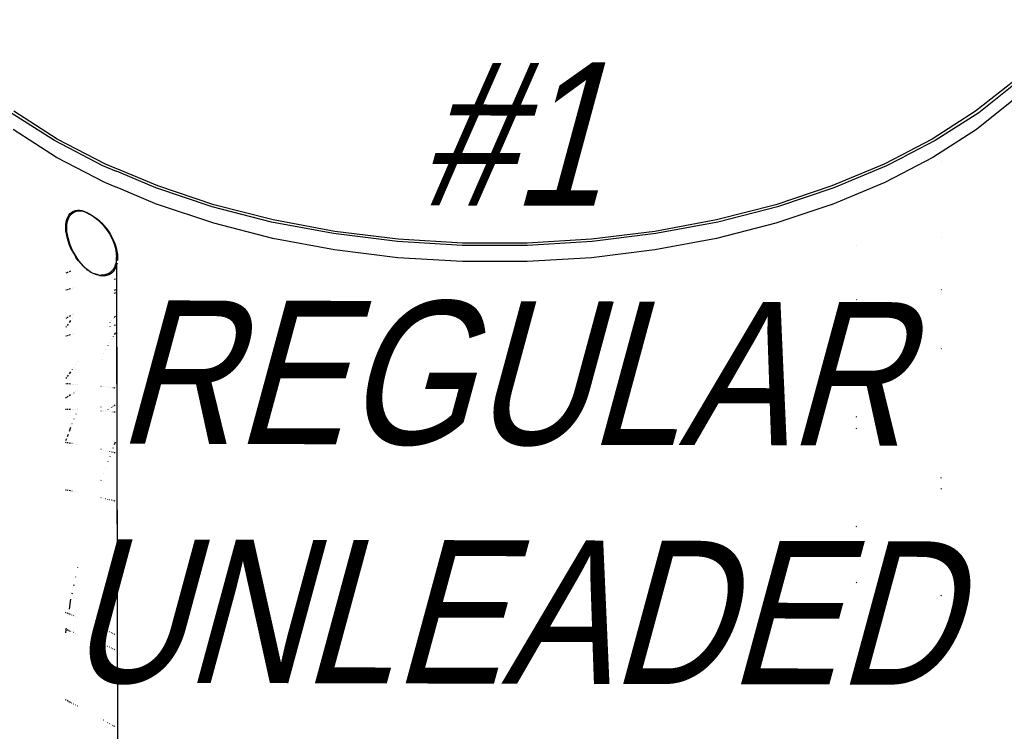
# Model space of a CAD drawing. Extents: x -17300 to -11339, y 1971 to 5059.
# Tile 57 of 81: x -13383 to -13300, y 3076 to 3136. Entities that reach past the tile are written whole.
import ezdxf

# ---------------------------------------------------------------- set-up
doc = ezdxf.new("R2010")
doc.units = 0
doc.header["$MEASUREMENT"] = 0
doc.layers.get('0').update_dxf_attribs({"linetype": 'CONTINUOUS'})
doc.layers.add('TANK-SLOPE', color=2, linetype='CONTINUOUS')
doc.layers.add('TEXT', color=3, linetype='CONTINUOUS')
doc.styles.add('ISO1', font='SIMPFRAC.shx', dxfattribs={"width": 0.85, "oblique": 15})

# ---------------------------------------------------------------- blocks, each defined once
blk = doc.blocks.new('5-6 TANKS')
for p, q in [((183.732, 47.596), (182.14, 46.331)), ((183.87, 47.544), (182.268, 46.271)), ((183.785, 46.846), (182.189, 45.578)), ((143.622, 45.102), (141.798, 46.271)), ((143.738, 45.169), (141.926, 46.331)), ((182.14, 46.331), (180.328, 45.169)), ((182.268, 46.271), (180.444, 45.102)), ((143.711, 44.402), (141.896, 45.566)), ((182.17, 45.566), (180.356, 44.402)), ((182.17, 45.566), (182.189, 45.578)), ((145.647, 44.049), (143.622, 45.102)), ((145.75, 44.123), (143.738, 45.169)), ((180.328, 45.169), (178.316, 44.123)), ((180.444, 45.102), (178.419, 44.049)), ((145.726, 43.354), (143.711, 44.402)), ((147.941, 43.204), (145.75, 44.123)), ((178.316, 44.123), (176.125, 43.204)), ((180.356, 44.402), (178.34, 43.354)), ((180.716, 44.21), (180.712, 44.212)), ((147.852, 43.124), (145.647, 44.049)), ((178.419, 44.049), (176.214, 43.124)), ((147.92, 42.434), (145.726, 43.354)), ((178.34, 43.354), (176.146, 42.434)), ((150.212, 42.337), (147.852, 43.124)), ((150.287, 42.422), (147.941, 43.204)), ((176.125, 43.204), (173.779, 42.422)), ((176.214, 43.124), (173.854, 42.337)), ((177.163, 42.821), (177.16, 42.822)), ((147.935, 42.428), (147.92, 42.434)), ((150.282, 41.646), (147.935, 42.428)), ((152.761, 41.786), (150.287, 42.422)), ((173.779, 42.422), (171.305, 41.786)), ((176.131, 42.428), (173.784, 41.646)), ((176.131, 42.428), (176.146, 42.434)), ((144.219, 41.984), (144.275, 42.054)), ((144.261, 41.957), (144.316, 42.027)), ((144.275, 42.054), (144.339, 42.11)), ((144.316, 42.027), (144.381, 42.084)), ((144.339, 42.11), (144.413, 42.153)), ((144.381, 42.084), (144.454, 42.126)), ((144.413, 42.153), (144.493, 42.18)), ((144.454, 42.126), (144.535, 42.153)), ((144.493, 42.18), (144.58, 42.193)), ((144.535, 42.153), (144.622, 42.166)), ((144.58, 42.193), (144.673, 42.191)), ((144.622, 42.166), (144.715, 42.164)), ((144.673, 42.191), (144.771, 42.173)), ((144.715, 42.164), (144.813, 42.146)), ((144.771, 42.173), (144.872, 42.141)), ((144.813, 42.146), (144.914, 42.114)), ((144.872, 42.141), (144.976, 42.094)), ((144.914, 42.114), (145.018, 42.067)), ((144.976, 42.094), (145.081, 42.033)), ((145.018, 42.067), (145.081, 42.031)), ((145.081, 42.033), (145.104, 42.02)), ((145.081, 42.031), (145.081, 42.033)), ((145.081, 42.031), (145.104, 42.02)), ((145.104, 42.02), (145.127, 42.009)), ((145.104, 42.02), (145.198, 41.966)), ((145.127, 42.009), (145.244, 41.942)), ((152.702, 41.697), (150.212, 42.337)), ((173.854, 42.337), (171.364, 41.697)), ((144.092, 41.463), (144.096, 41.586)), ((144.096, 41.586), (144.111, 41.701)), ((144.111, 41.701), (144.136, 41.807)), ((144.136, 41.807), (144.172, 41.901)), ((144.138, 41.559), (144.153, 41.675)), ((144.153, 41.675), (144.178, 41.78)), ((144.172, 41.901), (144.219, 41.984)), ((144.178, 41.78), (144.214, 41.875)), ((144.214, 41.875), (144.261, 41.957)), ((145.198, 41.966), (145.313, 41.886)), ((145.244, 41.942), (145.36, 41.862)), ((145.313, 41.886), (145.427, 41.795)), ((145.36, 41.862), (145.473, 41.771)), ((145.427, 41.795), (145.536, 41.692)), ((145.473, 41.771), (145.583, 41.668)), ((145.536, 41.692), (145.641, 41.581)), ((145.583, 41.668), (145.688, 41.556)), ((152.757, 41.01), (150.282, 41.646)), ((155.294, 41.211), (152.702, 41.697)), ((155.337, 41.303), (152.761, 41.786)), ((171.305, 41.786), (168.73, 41.303)), ((171.364, 41.697), (168.772, 41.211)), ((173.784, 41.646), (171.309, 41.01)), ((144.1, 41.332), (144.092, 41.463)), ((144.118, 41.196), (144.1, 41.332)), ((144.147, 41.056), (144.118, 41.196)), ((144.134, 41.436), (144.138, 41.559)), ((144.142, 41.305), (144.134, 41.436)), ((144.16, 41.169), (144.142, 41.305)), ((145.641, 41.581), (145.74, 41.46)), ((145.688, 41.556), (145.787, 41.436)), ((145.74, 41.46), (145.832, 41.333)), ((145.787, 41.436), (145.878, 41.309)), ((145.832, 41.333), (145.916, 41.2)), ((145.878, 41.309), (145.962, 41.176)), ((145.916, 41.2), (145.991, 41.063)), ((145.962, 41.176), (146.037, 41.039)), ((157.96, 40.884), (155.294, 41.211)), ((157.986, 40.978), (155.337, 41.303)), ((168.73, 41.303), (166.08, 40.978)), ((168.772, 41.211), (166.106, 40.884)), ((144.186, 40.913), (144.147, 41.056)), ((144.189, 41.029), (144.16, 41.169)), ((144.235, 40.769), (144.186, 40.913)), ((144.228, 40.886), (144.189, 41.029)), ((144.277, 40.742), (144.228, 40.886)), ((144.294, 40.626), (144.235, 40.769)), ((145.991, 41.063), (146.056, 40.923)), ((146.037, 41.039), (146.102, 40.899)), ((146.056, 40.923), (146.11, 40.783)), ((146.102, 40.899), (146.157, 40.758)), ((146.11, 40.783), (146.154, 40.642)), ((155.334, 40.527), (152.757, 41.01)), ((160.67, 40.72), (157.96, 40.884)), ((160.679, 40.814), (157.986, 40.978)), ((163.387, 40.814), (160.679, 40.814)), ((166.08, 40.978), (163.387, 40.814)), ((166.106, 40.884), (163.396, 40.72)), ((171.309, 41.01), (168.732, 40.527)), ((180.716, 41.03), (180.707, 41.035)), ((144.336, 40.599), (144.277, 40.742)), ((144.362, 40.484), (144.294, 40.626)), ((144.404, 40.457), (144.336, 40.599)), ((144.362, 40.484), (144.437, 40.347)), ((144.479, 40.32), (144.404, 40.457)), ((146.154, 40.642), (146.186, 40.503)), ((146.157, 40.758), (146.2, 40.618)), ((146.186, 40.503), (146.206, 40.368)), ((146.2, 40.618), (146.232, 40.479)), ((146.206, 40.368), (146.214, 40.238)), ((146.232, 40.479), (146.242, 40.412)), ((146.242, 40.412), (146.251, 40.343)), ((157.984, 40.201), (155.334, 40.527)), ((163.396, 40.72), (160.67, 40.72)), ((168.732, 40.527), (166.082, 40.201)), ((177.165, 40.697), (177.157, 40.701)), ((144.437, 40.347), (144.52, 40.214)), ((144.562, 40.187), (144.479, 40.32)), ((144.609, 40.088), (144.52, 40.214)), ((144.651, 40.061), (144.562, 40.187)), ((144.609, 40.088), (144.704, 39.97)), ((144.746, 39.944), (144.651, 40.061)), ((144.704, 39.97), (144.803, 39.862)), ((144.845, 39.835), (144.746, 39.944)), ((146.193, 39.998), (146.164, 39.891)), ((146.209, 40.113), (146.193, 39.998)), ((146.211, 39.878), (146.209, 40.113)), ((146.21, 39.872), (146.209, 40.113)), ((146.219, 39.91), (146.214, 40.236)), ((146.217, 39.901), (146.214, 40.236)), ((146.235, 39.972), (146.219, 39.91)), ((146.251, 40.343), (146.257, 40.212)), ((146.257, 40.212), (146.252, 40.088)), ((160.678, 40.038), (157.984, 40.201)), ((163.388, 40.038), (160.678, 40.038)), ((166.082, 40.201), (163.388, 40.038)), ((144.117, 39.564), (144.091, 39.553)), ((144.186, 39.594), (144.145, 39.577)), ((144.294, 39.642), (144.234, 39.616)), ((144.947, 39.737), (144.845, 39.835)), ((144.85, 39.816), (144.905, 39.764)), ((145.051, 39.65), (144.947, 39.737)), ((144.965, 39.714), (145.009, 39.677)), ((145.114, 39.606), (145.051, 39.65)), ((145.137, 39.593), (145.114, 39.606)), ((145.114, 39.603), (145.114, 39.606)), ((145.137, 39.593), (145.114, 39.603)), ((145.161, 39.579), (145.137, 39.593)), ((145.231, 39.549), (145.137, 39.593)), ((145.231, 39.547), (145.161, 39.579)), ((145.231, 39.547), (145.231, 39.549)), ((145.346, 39.509), (145.231, 39.549)), ((145.277, 39.525), (145.231, 39.547)), ((145.857, 39.527), (145.767, 39.494)), ((145.938, 39.574), (145.857, 39.527)), ((145.938, 39.567), (145.87, 39.491)), ((145.903, 39.503), (145.984, 39.55)), ((146.01, 39.635), (145.938, 39.574)), ((145.984, 39.55), (146.056, 39.61)), ((146.073, 39.708), (146.01, 39.635)), ((146.118, 39.683), (146.056, 39.61)), ((146.124, 39.794), (146.073, 39.708)), ((146.123, 39.693), (146.118, 39.683)), ((146.163, 39.76), (146.123, 39.693)), ((146.164, 39.891), (146.124, 39.794)), ((146.164, 39.82), (146.124, 39.776)), ((146.169, 39.769), (146.163, 39.76)), ((146.192, 39.824), (146.169, 39.769)), ((146.21, 39.872), (146.192, 39.852)), ((146.208, 39.864), (146.192, 39.824)), ((146.208, 39.865), (146.21, 39.872)), ((146.208, 39.865), (146.208, 39.864)), ((146.208, 39.864), (146.21, 39.316)), ((146.211, 39.878), (146.21, 39.872)), ((146.217, 39.901), (146.211, 39.878)), ((146.211, 39.878), (146.259, 19.159)), ((146.219, 39.91), (146.217, 39.901)), ((145.392, 39.485), (145.277, 39.525)), ((145.458, 39.483), (145.346, 39.509)), ((145.458, 39.47), (145.392, 39.485)), ((145.458, 39.483), (145.528, 39.476)), ((145.505, 39.459), (145.458, 39.47)), ((145.505, 39.459), (145.613, 39.448)), ((145.528, 39.476), (145.567, 39.472)), ((145.67, 39.476), (145.567, 39.472)), ((145.716, 39.452), (145.613, 39.448)), ((145.767, 39.494), (145.67, 39.476)), ((145.716, 39.452), (145.813, 39.47)), ((145.813, 39.47), (145.87, 39.491)), ((145.903, 39.503), (145.87, 39.491)), ((146.168, 39.307), (146.123, 39.298)), ((146.21, 39.316), (146.209, 39.316)), ((146.21, 39.316), (146.211, 38.88)), ((144.117, 38.851), (144.09, 38.842)), ((144.186, 38.873), (144.145, 38.859)), ((144.294, 38.907), (144.233, 38.888)), ((144.361, 38.928), (144.36, 38.928)), ((144.436, 38.948), (144.435, 38.948)), ((146.168, 38.855), (146.122, 38.829)), ((146.168, 38.728), (146.122, 38.708)), ((146.211, 38.88), (146.21, 38.88)), ((146.212, 38.748), (146.21, 38.747)), ((146.211, 38.88), (146.212, 38.748)), ((146.212, 38.748), (146.214, 37.811)), ((180.716, 38.861), (180.704, 38.868)), ((146.072, 38.686), (146.071, 38.686)), ((177.167, 38.447), (177.154, 38.453)), ((144.117, 37.671), (144.09, 37.655)), ((144.186, 37.711), (144.146, 37.688)), ((144.295, 37.774), (144.234, 37.739)), ((144.295, 37.576), (144.234, 37.492)), ((144.36, 37.812), (144.358, 37.811)), ((144.36, 37.666), (144.358, 37.663)), ((144.436, 37.855), (144.434, 37.854)), ((144.436, 37.77), (144.434, 37.767)), ((145.937, 37.501), (145.936, 37.499)), ((146.008, 37.581), (146.007, 37.58)), ((146.071, 37.651), (146.069, 37.649)), ((146.166, 37.758), (146.122, 37.708)), ((146.214, 37.811), (146.212, 37.81)), ((146.214, 37.811), (146.215, 37.39)), ((144.117, 37.332), (144.089, 37.294)), ((144.186, 37.427), (144.146, 37.372)), ((145.856, 37.41), (145.855, 37.408)), ((145.856, 37.316), (145.855, 37.316)), ((145.937, 37.333), (145.935, 37.332)), ((146.008, 37.348), (146.007, 37.347)), ((146.071, 37.361), (146.069, 37.36)), ((146.166, 37.38), (146.121, 37.371)), ((146.166, 37.06), (146.121, 36.986)), ((146.215, 37.39), (146.213, 37.39)), ((146.215, 37.144), (146.214, 37.142)), ((146.215, 37.39), (146.215, 37.144)), ((146.215, 37.144), (146.225, 32.655)), ((144.117, 36.924), (144.089, 36.916)), ((144.186, 36.947), (144.146, 36.934)), ((144.295, 36.981), (144.233, 36.962)), ((144.36, 37.002), (144.357, 37.001)), ((144.435, 37.021), (144.432, 37.021)), ((145.936, 36.674), (145.935, 36.67)), ((146.008, 36.794), (146.006, 36.792)), ((146.071, 36.901), (146.068, 36.896)), ((145.765, 36.381), (145.765, 36.379)), ((145.856, 36.538), (145.854, 36.534)), ((180.717, 36.387), (180.7, 36.401)), ((144.603, 35.858), (144.602, 35.857)), ((145.566, 35.965), (145.566, 35.963)), ((145.669, 36.179), (145.668, 36.178)), ((144.295, 35.435), (144.233, 35.349)), ((144.359, 35.523), (144.355, 35.518)), ((144.434, 35.626), (144.43, 35.621)), ((144.514, 35.736), (144.513, 35.735)), ((144.116, 35.19), (144.088, 35.15)), ((144.186, 35.286), (144.146, 35.231)), ((144.116, 34.931), (144.088, 34.933)), ((144.186, 34.926), (144.146, 34.929)), ((144.295, 34.917), (144.232, 34.922)), ((144.358, 34.912), (144.354, 34.913)), ((144.433, 34.907), (144.429, 34.907)), ((144.513, 34.9), (144.511, 34.901)), ((144.512, 34.593), (144.511, 34.592)), ((144.601, 34.647), (144.599, 34.646)), ((144.601, 34.894), (144.6, 34.894)), ((145.566, 34.819), (145.565, 34.819)), ((145.669, 34.811), (145.667, 34.811)), ((145.764, 34.803), (145.763, 34.803)), ((145.856, 34.796), (145.852, 34.796)), ((145.936, 34.783), (145.932, 34.783)), ((146.006, 34.771), (146.004, 34.772)), ((146.07, 34.761), (146.065, 34.762)), ((146.163, 34.746), (146.119, 34.753)), ((144.116, 34.35), (144.087, 34.332)), ((144.186, 34.393), (144.146, 34.368)), ((144.295, 34.46), (144.232, 34.421)), ((144.358, 34.498), (144.354, 34.496)), ((144.433, 34.544), (144.429, 34.542)), ((144.116, 33.855), (144.087, 33.855)), ((144.186, 33.856), (144.146, 33.856)), ((144.295, 33.857), (144.232, 33.857)), ((144.358, 33.858), (144.353, 33.858)), ((144.433, 33.859), (144.428, 33.859)), ((144.511, 33.86), (144.51, 33.86)), ((144.6, 33.897), (144.598, 33.893)), ((144.599, 33.856), (144.598, 33.856)), ((145.566, 33.954), (145.565, 33.956)), ((145.566, 33.781), (145.565, 33.781)), ((145.668, 33.805), (145.667, 33.807)), ((145.668, 33.773), (145.667, 33.773)), ((145.764, 33.811), (145.763, 33.811)), ((145.764, 33.766), (145.763, 33.766)), ((145.855, 33.861), (145.851, 33.859)), ((145.935, 33.905), (145.931, 33.903)), ((146.006, 33.943), (146.003, 33.941)), ((146.07, 33.978), (146.064, 33.975)), ((146.162, 34.028), (146.119, 34.005)), ((144.432, 33.457), (144.427, 33.443)), ((144.511, 33.664), (144.509, 33.659)), ((145.855, 33.759), (145.851, 33.759)), ((145.935, 33.753), (145.931, 33.753)), ((146.006, 33.747), (146.002, 33.747)), ((146.069, 33.742), (146.063, 33.743)), ((146.161, 33.735), (146.119, 33.738)), ((177.171, 33.53), (177.148, 33.546)), ((144.296, 33.097), (144.231, 32.928)), ((144.357, 33.259), (144.352, 33.246)), ((177.171, 33.04), (177.148, 33.056)), ((144.116, 32.625), (144.086, 32.546)), ((144.186, 32.81), (144.146, 32.704)), ((146.225, 32.655), (146.225, 32.653)), ((146.225, 32.653), (146.233, 29.056)), ((144.116, 32.464), (144.086, 32.469)), ((144.186, 32.453), (144.146, 32.459)), ((144.296, 32.435), (144.231, 32.446)), ((144.357, 32.425), (144.351, 32.426)), ((144.432, 32.413), (144.426, 32.414)), ((144.509, 32.401), (144.507, 32.401)), ((144.597, 32.386), (144.595, 32.387)), ((145.566, 32.176), (145.564, 32.176)), ((145.668, 32.151), (145.666, 32.152)), ((145.763, 32.128), (145.761, 32.129)), ((146.069, 32.243), (146.061, 32.224)), ((146.16, 32.483), (146.117, 32.372)), ((145.855, 32.106), (145.849, 32.107)), ((145.934, 32.087), (145.929, 32.088)), ((145.934, 31.889), (145.929, 31.876)), ((146.003, 32.07), (146, 32.071)), ((146.003, 32.07), (146, 32.063)), ((146.004, 32.074), (146.003, 32.07)), ((146.004, 32.07), (146.003, 32.07)), ((146.069, 32.054), (146.061, 32.056)), ((146.159, 32.032), (146.117, 32.043)), ((145.763, 31.438), (145.761, 31.434)), ((145.855, 31.681), (145.849, 31.666)), ((145.566, 30.896), (145.564, 30.888)), ((145.667, 31.188), (145.665, 31.183)), ((180.717, 30.972), (180.691, 30.992)), ((144.115, 30.478), (144.084, 30.483)), ((144.186, 30.467), (144.146, 30.473)), ((180.717, 30.524), (180.691, 30.544)), ((144.296, 30.449), (144.23, 30.46)), ((144.355, 30.439), (144.348, 30.44)), ((144.43, 30.427), (144.423, 30.428)), ((144.506, 30.415), (144.504, 30.415)), ((144.594, 30.398), (144.592, 30.398)), ((145.566, 30.162), (145.564, 30.163)), ((145.667, 30.138), (145.665, 30.139)), ((145.762, 30.115), (145.76, 30.116)), ((145.854, 30.093), (145.847, 30.094)), ((145.933, 30.074), (145.927, 30.075)), ((146.003, 30.057), (145.997, 30.058)), ((146.068, 30.041), (146.058, 30.043)), ((146.157, 30.02), (146.116, 30.03)), ((177.175, 28.936), (177.143, 28.96)), ((144.589, 27.258), (144.586, 27.243)), ((144.501, 26.855), (144.498, 26.841)), ((144.427, 26.516), (144.417, 26.468)), ((177.177, 26.595), (177.14, 26.622)), ((144.353, 26.174), (144.343, 26.128)), ((180.718, 26.054), (180.684, 26.083)), ((144.275, 25.816), (144.228, 25.499)), ((144.297, 25.918), (144.275, 25.816)), ((144.114, 25.346), (144.081, 25.359)), ((144.187, 25.317), (144.146, 25.334)), ((144.297, 25.274), (144.227, 25.301)), ((144.352, 25.252), (144.342, 25.256)), ((144.426, 25.223), (144.415, 25.227)), ((144.499, 25.194), (144.495, 25.196)), ((144.586, 25.16), (144.582, 25.162)), ((145.566, 24.715), (145.562, 24.717)), ((144.1, 24.644), (144.08, 24.652)), ((144.1, 24.644), (144.08, 24.508)), ((144.109, 24.702), (144.1, 24.644)), ((144.114, 24.639), (144.1, 24.644)), ((144.187, 24.61), (144.145, 24.627)), ((144.297, 24.567), (144.227, 24.594)), ((144.352, 24.545), (144.341, 24.55)), ((144.426, 24.516), (144.414, 24.521)), ((144.498, 24.488), (144.494, 24.489)), ((144.584, 24.453), (144.581, 24.455)), ((145.665, 24.668), (145.662, 24.67)), ((145.759, 24.625), (145.755, 24.626)), ((145.853, 24.581), (145.842, 24.586)), ((145.93, 24.544), (145.921, 24.549)), ((145.998, 24.513), (145.99, 24.516)), ((146.065, 24.481), (146.05, 24.488)), ((146.15, 24.442), (146.111, 24.46)), ((145.566, 24.066), (145.561, 24.068)), ((145.665, 24.025), (145.661, 24.026)), ((145.759, 23.981), (145.755, 23.983)), ((145.853, 23.937), (145.841, 23.942)), ((145.93, 23.901), (145.92, 23.905)), ((145.998, 23.869), (145.989, 23.873)), ((146.065, 23.837), (146.049, 23.845)), ((146.149, 23.798), (146.111, 23.816)), ((180.718, 23.579), (180.68, 23.614)), ((144.113, 21.688), (144.078, 21.707)), ((144.187, 21.648), (144.145, 21.671)), ((144.298, 21.588), (144.226, 21.627)), ((144.35, 21.56), (144.337, 21.567)), ((144.424, 21.52), (144.41, 21.528)), ((144.494, 21.482), (144.489, 21.484)), ((144.58, 21.436), (144.575, 21.438)), ((145.565, 20.902), (145.56, 20.905)), ((145.664, 20.849), (145.66, 20.851)), ((145.757, 20.799), (145.752, 20.801)), ((145.852, 20.747), (145.838, 20.754)), ((145.928, 20.706), (145.916, 20.712)), ((145.995, 20.67), (145.985, 20.675)), ((146.063, 20.633), (146.044, 20.643)), ((146.145, 20.589), (146.108, 20.609))]:
    blk.add_line(p, q)

msp = doc.modelspace()

# ---------------------------------------------------------------- texts
at = {"layer": 'TEXT', "color": 4, "insert": (-13341.75, 3080.021, 0), "char_height": 12, "width": 54.07469, "attachment_point": 8, "rotation": 359.86426, "style": 'ISO1', "bg_fill": 3, "box_fill_scale": 1.5, "bg_fill_color": 256, "bg_fill_transparency": 0}
msp.add_mtext('#1 REGULAR UNLEADED', dxfattribs=at)

# ---------------------------------------------------------------- next in the draw order: block references
at = {"layer": 'TANK-SLOPE', "xscale": 2, "yscale": 2, "zscale": 2}
msp.add_blockref('5-6 TANKS', (-13667.091, 3035.433, 0), dxfattribs=at)

doc.saveas('drawing.dxf')
